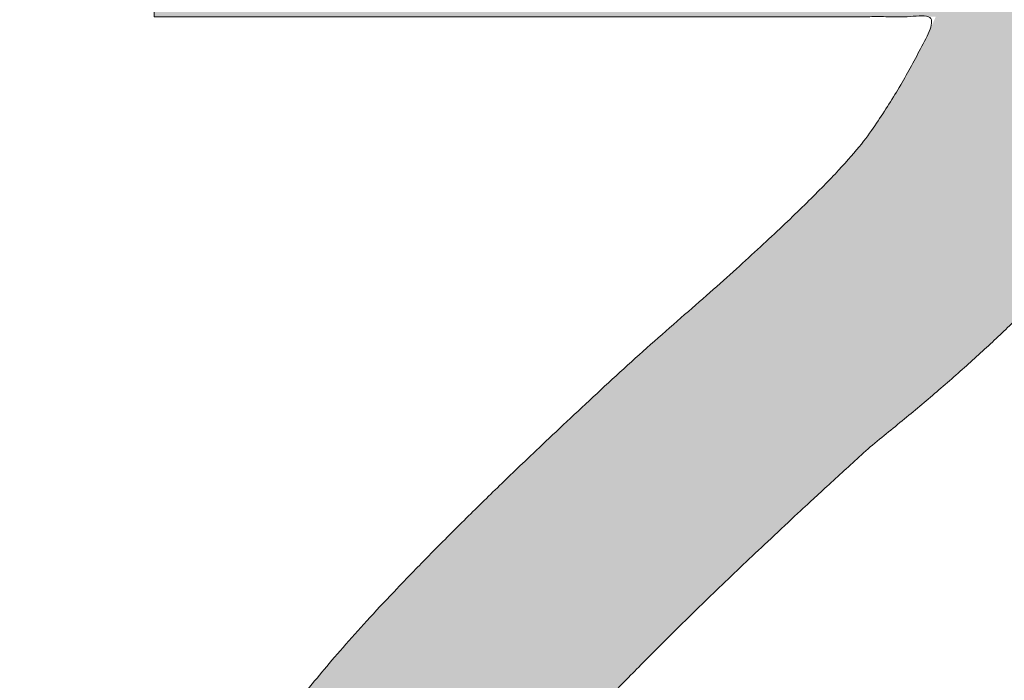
# Model space of a CAD drawing. Header units: inches. Extents: x -416 to -272, y -73 to 47.
# Tile 160 of 206: x -336.612 to -335.215, y -5.197 to -4.259. Entities that reach past the tile are written whole.
import ezdxf

# ---------------------------------------------------------------- set-up
doc = ezdxf.new("R2010")
doc.units = ezdxf.units.IN
doc.header["$LTSCALE"] = 32
doc.header["$MEASUREMENT"] = 0
doc.linetypes.add('Dash Style-1', pattern=[0.083328, 0.041656, -0.041672])
for name, color, linetype, lineweight in [('Black', 7, 'Continuous', 18), ('DashLine', 7, 'Continuous', 13), ('DashLineFill', 7, 'Dash Style-1', 13), ('Drawing', 7, 'Continuous', 18), ('Metal-DeskStructure', 7, 'Continuous', 13), ('None', 7, 'Continuous', 18), ('Plastic-BracketCover', 7, 'Continuous', 13), ('SolidLine', 7, 'Continuous', 15), ('Wood_1-H', 7, 'Continuous', 13)]:
    doc.layers.add(name, color=color, linetype=linetype, lineweight=lineweight)
pattern_1 = [(45, (0, 0), (-1.61301565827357, 1.935715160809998), []), (45, (-1.0608, 1.0608), (-0.4723460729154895, 0.4167612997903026), [])]

# ---------------------------------------------------------------- blocks, each defined once
blk = doc.blocks.new('Group-45')
at = {"layer": 'Plastic-BracketCover', "color": 7}
for points, knots in [([(1.545890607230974, 0.02645157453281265), (1.549581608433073, 0.02645157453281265), (1.553272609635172, 0.02460607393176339), (1.555118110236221, 0.01722587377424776), (1.55696180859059, 0.004307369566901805), (1.55696180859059, -0.01414763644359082), (1.555118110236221, -0.02522064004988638), (1.553272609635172, -0.03260264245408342), (1.547736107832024, -0.03629364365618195), (1.542199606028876, -0.03813914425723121), (1.489603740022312, -0.05843965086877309), (1.437007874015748, -0.07874015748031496), (1.418552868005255, -0.08612215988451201), (1.389024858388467, -0.1008843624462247), (1.366878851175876, -0.1230303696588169), (1.355805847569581, -0.1525583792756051), (1.355805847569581, -0.1922366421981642), (1.355805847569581, -0.2116143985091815), (1.450848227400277, -0.2116143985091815), (1.549581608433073, -0.2116143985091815), (1.553272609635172, -0.2153035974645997), (1.555118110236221, -0.2226855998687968), (1.55696180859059, -0.2337586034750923), (1.55696180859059, -0.2503681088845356), (1.555118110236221, -0.2614411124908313), (1.553272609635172, -0.2688231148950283), (1.549581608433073, -0.2725141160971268), (1.338274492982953, -0.2725141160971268), (1.117739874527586, -0.2725141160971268), (1.106666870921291, -0.2577501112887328), (1.106666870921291, -0.202385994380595), (1.106666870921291, -0.137794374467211), (1.10851237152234, -0.1156483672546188), (1.11035787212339, -0.1064208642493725), (1.114048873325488, -0.08058565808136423), (1.13434937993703, -0.03998464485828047), (1.163877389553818, -0.01414763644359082), (1.202631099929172, 0.0006163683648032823), (1.246923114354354, 0.0006163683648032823), (1.28383312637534, -0.01230213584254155), (1.311515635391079, -0.03444814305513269), (1.329968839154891, -0.06766715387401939), (1.337350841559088, -0.08612215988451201), (1.342887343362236, -0.07504915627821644), (1.35765134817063, -0.05659415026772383), (1.377951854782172, -0.04183014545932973), (1.405634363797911, -0.0289116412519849), (1.422243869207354, -0.02152963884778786), (1.471148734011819, -0.001229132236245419), (1.520053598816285, 0.01907137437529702), (1.532972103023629, 0.02460607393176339), (1.544045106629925, 0.02645157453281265), (1.545890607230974, 0.02645157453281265)], [0, 0, 0, 0.004017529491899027, 0.008035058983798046, 0.01205258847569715, 0.01607011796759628, 0.02008764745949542, 0.02410517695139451, 0.02812270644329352, 0.03214023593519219, 0.03214023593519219, 0.07095094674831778, 0.07095094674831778, 0.08463415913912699, 0.09831737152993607, 0.1120005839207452, 0.1256837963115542, 0.138745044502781, 0.138745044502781, 0.202806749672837, 0.2052946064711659, 0.2077824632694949, 0.2102703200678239, 0.2127581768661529, 0.2147484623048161, 0.2167387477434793, 0.2187290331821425, 0.2207193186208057, 0.3326714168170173, 0.3396374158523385, 0.3466034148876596, 0.3918815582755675, 0.4075550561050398, 0.4232285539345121, 0.4232285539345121, 0.4666960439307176, 0.5101635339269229, 0.553631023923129, 0.5970985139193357, 0.640566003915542, 0.6840334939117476, 0.7275009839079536, 0.7709684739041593, 0.7709684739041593, 0.7980418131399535, 0.8251151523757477, 0.8521884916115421, 0.8792618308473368, 0.8792618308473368, 0.958132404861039, 0.958132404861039, 0.9790662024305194, 1, 1, 1]), ([(1.232159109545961, -0.06213065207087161), (1.204476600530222, -0.06213065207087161), (1.169413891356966, -0.08612215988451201), (1.160186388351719, -0.1138028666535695), (1.15834088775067, -0.1230303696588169), (1.156495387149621, -0.1451763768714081), (1.156495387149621, -0.1867001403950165), (1.156495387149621, -0.2116143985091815), (1.2321600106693, -0.2116143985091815), (1.30782463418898, -0.2116143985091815), (1.30782463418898, -0.183009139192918), (1.30782463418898, -0.130412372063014), (1.296751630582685, -0.09719336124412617), (1.274605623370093, -0.07320365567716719), (1.246923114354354, -0.06213065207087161), (1.232159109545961, -0.06213065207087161)], [0, 0, 0, 0.1425152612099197, 0.2850305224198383, 0.2850305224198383, 0.3309930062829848, 0.3769554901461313, 0.4458992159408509, 0.4458992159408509, 0.6552813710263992, 0.6552813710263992, 0.7344389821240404, 0.8008292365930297, 0.8672194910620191, 0.9336097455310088, 1, 1, 1]), ([(1.425934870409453, -0.3398696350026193), (1.448079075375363, -0.3398696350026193), (1.483143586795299, -0.3509408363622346), (1.512671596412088, -0.3693958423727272), (1.532972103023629, -0.3970783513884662), (1.555118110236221, -0.4469059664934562), (1.555118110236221, -0.5539431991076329), (1.555118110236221, -0.6203803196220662), (1.544045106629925, -0.6351443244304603), (1.330892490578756, -0.6351443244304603), (1.117739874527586, -0.6351443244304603), (1.106666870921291, -0.6203803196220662), (1.106666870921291, -0.5622479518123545), (1.106666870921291, -0.4708965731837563), (1.123276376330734, -0.4192243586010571), (1.150958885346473, -0.3860053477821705), (1.193405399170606, -0.3675503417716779), (1.235850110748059, -0.3675503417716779), (1.265378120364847, -0.374932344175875), (1.289369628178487, -0.3896963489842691), (1.309670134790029, -0.4136878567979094), (1.315206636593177, -0.4266063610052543), (1.318897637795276, -0.4081513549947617), (1.337350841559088, -0.3767778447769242), (1.365033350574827, -0.3527863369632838), (1.403788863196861, -0.3398696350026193), (1.425934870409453, -0.3398696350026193)], [0, 0, 0, 0.03145524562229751, 0.062910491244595, 0.09436573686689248, 0.1258209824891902, 0.188731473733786, 0.2661585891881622, 0.2758371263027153, 0.2855156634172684, 0.4355309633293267, 0.4452095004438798, 0.4548880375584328, 0.5214267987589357, 0.5746587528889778, 0.6278907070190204, 0.6811226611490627, 0.7343546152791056, 0.7627468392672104, 0.7911390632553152, 0.8195312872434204, 0.8479235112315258, 0.8479235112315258, 0.8859426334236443, 0.9239617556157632, 0.9619808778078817, 1, 1, 1]), ([(1.429625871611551, -0.4026148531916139), (1.409325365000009, -0.4026148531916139), (1.379797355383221, -0.4155333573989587), (1.359496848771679, -0.4395248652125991), (1.348423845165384, -0.4764330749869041), (1.348423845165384, -0.5401028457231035), (1.348423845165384, -0.5760901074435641), (1.426856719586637, -0.5760901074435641), (1.505289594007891, -0.5760901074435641), (1.505289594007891, -0.5327208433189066), (1.505289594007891, -0.4487514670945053), (1.477607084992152, -0.4155333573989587), (1.448079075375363, -0.4026148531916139), (1.429625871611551, -0.4026148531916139)], [0, 0, 0, 0.07915587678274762, 0.1583117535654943, 0.2374676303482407, 0.3166235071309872, 0.4195261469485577, 0.4195261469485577, 0.6437985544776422, 0.6437985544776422, 0.7678094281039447, 0.8839047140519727, 0.9419523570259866, 1, 1, 1]), ([(1.226622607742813, -0.4284518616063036), (1.210013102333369, -0.4284518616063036), (1.18417789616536, -0.4376793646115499), (1.165722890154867, -0.4579798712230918), (1.156495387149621, -0.4893515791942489), (1.156495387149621, -0.5447165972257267), (1.156495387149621, -0.5760901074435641), (1.228469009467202, -0.5760901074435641), (1.300442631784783, -0.5760901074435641), (1.300442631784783, -0.5419483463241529), (1.300442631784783, -0.4856605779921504), (1.289369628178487, -0.4561343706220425), (1.269069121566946, -0.4376793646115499), (1.241386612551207, -0.4284518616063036), (1.226622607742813, -0.4284518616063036)], [0, 0, 0, 0.07449877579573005, 0.1489975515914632, 0.223496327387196, 0.2979951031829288, 0.3954165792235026, 0.3954165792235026, 0.6189101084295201, 0.6189101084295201, 0.7249275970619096, 0.7936956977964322, 0.8624637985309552, 0.9312318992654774, 1, 1, 1]), ([(1.53112660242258, -0.7109774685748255), (1.538508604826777, -0.7109774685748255), (1.552349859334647, -0.7137457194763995), (1.555118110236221, -0.7220504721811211), (1.555118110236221, -0.841083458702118), (1.555118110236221, -0.9601164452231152), (1.553272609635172, -0.9638074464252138), (1.547736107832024, -0.9674984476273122), (1.538508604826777, -0.9693439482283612), (1.525590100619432, -0.9693439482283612), (1.516362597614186, -0.9674984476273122), (1.510826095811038, -0.965652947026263), (1.50713509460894, -0.9601164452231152), (1.50713509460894, -0.9112115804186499), (1.50713509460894, -0.864152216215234), (1.337351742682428, -0.864152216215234), (1.167568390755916, -0.864152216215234), (1.193404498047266, -0.9075205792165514), (1.219240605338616, -0.9508889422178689), (1.221086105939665, -0.9564254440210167), (1.222931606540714, -0.965652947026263), (1.219240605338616, -0.9693439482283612), (1.20816760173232, -0.9711894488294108), (1.195712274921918, -0.9711894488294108), (1.186023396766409, -0.9711894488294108), (1.180486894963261, -0.9693439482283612), (1.176795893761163, -0.965652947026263), (1.174950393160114, -0.9619619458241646), (1.141731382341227, -0.9102888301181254), (1.10851237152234, -0.8586157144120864), (1.106666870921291, -0.8567702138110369), (1.106666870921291, -0.8530792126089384), (1.104821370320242, -0.8475427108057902), (1.104821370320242, -0.8304718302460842), (1.104821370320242, -0.8124781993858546), (1.10851237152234, -0.8069416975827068), (1.112203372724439, -0.8050961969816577), (1.310591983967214, -0.8050961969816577), (1.50713509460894, -0.8050961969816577), (1.50713509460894, -0.7644960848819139), (1.50713509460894, -0.7202049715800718), (1.510826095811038, -0.7165139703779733), (1.516362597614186, -0.7128229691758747), (1.525590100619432, -0.7109774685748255), (1.53112660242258, -0.7109774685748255)], [0, 0, 0, 0.002610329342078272, 0.007830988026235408, 0.01044131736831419, 0.1761946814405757, 0.1788050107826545, 0.181415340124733, 0.1840256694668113, 0.1866359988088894, 0.1885937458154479, 0.1905514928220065, 0.192509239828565, 0.1944669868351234, 0.2443885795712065, 0.2443885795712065, 0.4244984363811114, 0.4244984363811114, 0.4780496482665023, 0.4780496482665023, 0.4842405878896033, 0.4904315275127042, 0.4966224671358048, 0.5028134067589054, 0.5070707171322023, 0.5109409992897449, 0.5148112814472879, 0.5186815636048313, 0.5186815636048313, 0.5762947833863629, 0.5762947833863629, 0.5787425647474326, 0.5811903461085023, 0.5836381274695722, 0.5902471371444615, 0.5931844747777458, 0.5961218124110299, 0.5990591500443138, 0.9118813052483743, 0.9118813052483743, 0.9765012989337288, 0.9823759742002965, 0.9882506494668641, 0.9941253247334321, 1, 1, 1])]:
    blk.add_open_spline(points, degree=2, knots=knots, dxfattribs=at)
blk = doc.blocks.new('1BRPFY-Leg_Plate (2D)')
at = {"layer": 'DashLineFill', "linetype": 'Continuous', "lineweight": 13}
h = blk.add_hatch(dxfattribs=at)
h.set_pattern_fill('Steel', color=253, style=0, pattern_type=2)
h.set_pattern_definition(pattern_1)
edge = h.paths.add_edge_path()
edge.add_arc((-1.704724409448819, 1.704724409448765), 0.1259842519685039, 90, 180, ccw=False)
edge.add_line((-1.704724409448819, 1.830708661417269), (1.704724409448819, 1.830708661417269))
edge.add_arc((1.704724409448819, 1.704724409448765), 0.1259842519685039, 0, 90, ccw=False)
edge.add_line((1.830708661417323, 1.704724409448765), (1.830708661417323, -1.704724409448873))
edge.add_arc((1.704724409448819, -1.704724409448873), 0.125984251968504, -89.99999999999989, 1.1368683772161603e-13, ccw=False)
edge.add_line((1.704724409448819, -1.830708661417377), (-1.704724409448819, -1.830708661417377))
edge.add_arc((-1.704724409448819, -1.704724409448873), 0.125984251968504, 180, 269.99999999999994, ccw=False)
edge.add_line((-1.830708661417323, -1.704724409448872), (-1.830708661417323, 1.704724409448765))
at = {"layer": 'DashLineFill', "flags": 128}
blk.add_lwpolyline([(-1.830708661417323, 1.704724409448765, -0.414213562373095), (-1.704724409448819, 1.830708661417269), (1.704724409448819, 1.830708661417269, -0.414213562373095), (1.830708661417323, 1.704724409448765), (1.830708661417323, -1.704724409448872, -0.414213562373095), (1.704724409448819, -1.830708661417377), (-1.704724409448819, -1.830708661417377, -0.414213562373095), (-1.830708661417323, -1.704724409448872)], format="xyb", close=True, dxfattribs=at)
at = {"layer": 'SolidLine', "flags": 128}
blk.add_lwpolyline([(0.7086614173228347, -0.5019685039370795), (0.728920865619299, -0.5029637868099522), (0.7489852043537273, -0.5059400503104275), (0.7686612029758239, -0.5108686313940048), (0.7877593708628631, -0.5177020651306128), (0.8060957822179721, -0.5263745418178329), (0.823493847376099, -0.5368025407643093), (0.8397860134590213, -0.5488856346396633), (0.8548153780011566, -0.5625074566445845), (0.8684372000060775, -0.5775368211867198), (0.8805202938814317, -0.5938289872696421), (0.8909482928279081, -0.611227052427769), (0.8996207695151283, -0.6295634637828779), (0.9064542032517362, -0.6486616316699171), (0.9113827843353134, -0.6683376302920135), (0.9143590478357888, -0.688401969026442), (0.9153543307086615, -0.7086614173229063), (0.9143590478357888, -0.7289208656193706), (0.9113827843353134, -0.748985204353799), (0.9064542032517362, -0.7686612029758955), (0.8996207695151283, -0.7877593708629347), (0.8909482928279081, -0.8060957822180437), (0.8805202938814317, -0.8234938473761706), (0.8684372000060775, -0.8397860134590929), (0.8548153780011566, -0.8548153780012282), (0.8397860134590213, -0.8684372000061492), (0.823493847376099, -0.8805202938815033), (0.8060957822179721, -0.8909482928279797), (0.7877593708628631, -0.8996207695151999), (0.7686612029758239, -0.9064542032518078), (0.7489852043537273, -0.9113827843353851), (0.728920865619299, -0.9143590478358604), (0.7086614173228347, -0.9153543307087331), (0.6884019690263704, -0.9143590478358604), (0.668337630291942, -0.9113827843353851), (0.6486616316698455, -0.9064542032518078), (0.6295634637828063, -0.8996207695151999), (0.6112270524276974, -0.8909482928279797), (0.5938289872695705, -0.8805202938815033), (0.5775368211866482, -0.8684372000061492), (0.5625074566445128, -0.8548153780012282), (0.5488856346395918, -0.8397860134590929), (0.5368025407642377, -0.8234938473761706), (0.5263745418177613, -0.8060957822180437), (0.5177020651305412, -0.7877593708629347), (0.5108686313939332, -0.7686612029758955), (0.5059400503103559, -0.748985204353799), (0.5029637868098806, -0.7289208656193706), (0.5019685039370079, -0.7086614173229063), (0.5029637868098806, -0.688401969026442), (0.5059400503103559, -0.6683376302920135), (0.5108686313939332, -0.6486616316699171), (0.5177020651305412, -0.6295634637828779), (0.5263745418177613, -0.611227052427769), (0.5368025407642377, -0.5938289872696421), (0.5488856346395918, -0.5775368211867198), (0.5625074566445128, -0.5625074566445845), (0.5775368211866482, -0.5488856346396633), (0.5938289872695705, -0.5368025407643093), (0.6112270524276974, -0.5263745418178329), (0.6295634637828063, -0.5177020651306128), (0.6486616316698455, -0.5108686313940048), (0.668337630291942, -0.5059400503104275), (0.6884019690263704, -0.5029637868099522)], close=True, dxfattribs=at)
at = {"layer": 'Plastic-BracketCover', "color": 7}
blk.add_blockref('Group-45', (0, 0), dxfattribs=at)
blk = doc.blocks.new('1BRPX8-Util_Bkt_Lg-F (2D)')
at = {"layer": 'DashLineFill', "linetype": 'Continuous', "lineweight": 13}
h = blk.add_hatch(dxfattribs=at)
h.set_pattern_fill('Steel', color=253, style=0, pattern_type=2)
h.set_pattern_definition(pattern_1)
edge = h.paths.add_edge_path()
edge.add_line((-4.468503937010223, 7.539370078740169), (-2.421259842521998, 7.539370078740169))
edge.add_line((-2.421259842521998, 7.539370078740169), (-2.421259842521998, 7.917322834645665))
edge.add_arc((-2.303149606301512, 7.91732283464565), 0.1181102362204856, 90.0000000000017, 179.9999999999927, ccw=False)
edge.add_line((-2.303149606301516, 8.035433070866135), (2.303149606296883, 8.035433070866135))
edge.add_arc((2.30314960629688, 7.917322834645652), 0.1181102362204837, 6.423306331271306e-12, 89.99999999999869, ccw=False)
edge.add_line((2.421259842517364, 7.917322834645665), (2.421259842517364, 7.539370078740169))
edge.add_line((2.421259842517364, 7.539370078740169), (4.46850393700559, 7.539370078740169))
edge.add_line((4.46850393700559, 7.539370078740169), (4.46850393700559, 7.405511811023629))
edge.add_line((4.46850393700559, 7.405511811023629), (3.129921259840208, 7.405511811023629))
edge.add_line((3.129921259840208, 7.405511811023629), (3.129921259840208, -2.011811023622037))
edge.add_line((3.129921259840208, -2.011811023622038), (4.46850393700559, -2.011811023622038))
edge.add_line((4.46850393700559, -2.011811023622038), (4.46850393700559, -2.145669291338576))
edge.add_line((4.46850393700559, -2.145669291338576), (2.421259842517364, -2.145669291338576))
edge.add_line((2.421259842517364, -2.145669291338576), (2.421259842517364, -2.523622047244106))
edge.add_arc((2.303149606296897, -2.523622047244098), 0.1181102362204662, 269.9999999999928, 359.9999999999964, ccw=False)
edge.add_line((2.303149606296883, -2.641732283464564), (-2.303149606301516, -2.641732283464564))
edge.add_arc((-2.303149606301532, -2.523622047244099), 0.1181102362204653, 180.0000000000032, 270.0000000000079, ccw=False)
edge.add_line((-2.421259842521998, -2.523622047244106), (-2.421259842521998, -2.145669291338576))
edge.add_line((-2.421259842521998, -2.145669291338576), (-4.468503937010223, -2.145669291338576))
edge.add_line((-4.468503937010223, -2.145669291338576), (-4.468503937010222, -2.011811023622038))
edge.add_line((-4.468503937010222, -2.011811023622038), (-3.129921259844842, -2.011811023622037))
edge.add_line((-3.129921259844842, -2.011811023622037), (-3.129921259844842, 7.405511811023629))
edge.add_line((-3.129921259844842, 7.405511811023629), (-4.468503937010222, 7.405511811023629))
edge.add_line((-4.468503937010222, 7.405511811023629), (-4.468503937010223, 7.539370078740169))
at = {"layer": 'SolidLine', "flags": 128}
blk.add_lwpolyline([(0.4571237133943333, -0.3361456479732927), (0.4952337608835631, -0.3133033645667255), (0.5353992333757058, -0.2943065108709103), (0.5772333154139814, -0.2793380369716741), (0.6203331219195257, -0.2685420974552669), (0.6642835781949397, -0.2620226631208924), (0.7086614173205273, -0.2598425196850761), (0.7530392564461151, -0.2620226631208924), (0.7969897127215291, -0.2685420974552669), (0.8400895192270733, -0.2793380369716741), (0.881923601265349, -0.2943065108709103), (0.9220890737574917, -0.3133033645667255), (0.9601991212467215, -0.3361456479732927), (0.995886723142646, -0.362613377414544), (1.02880818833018, -0.3924516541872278), (1.058646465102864, -0.4253731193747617), (1.085114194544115, -0.4610607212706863), (1.107956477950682, -0.4991707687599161), (1.126953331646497, -0.5393362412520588), (1.141921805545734, -0.5811703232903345), (1.152717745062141, -0.6242701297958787), (1.159237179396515, -0.6682205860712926), (1.161417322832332, -0.7125984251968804), (1.159237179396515, -0.7569762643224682), (1.152717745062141, -0.8009267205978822), (1.141921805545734, -0.8440265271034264), (1.126953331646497, -0.8858606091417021), (1.107956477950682, -0.9260260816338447)], dxfattribs=at)
blk = doc.blocks.new('Slate-LegBrace (2D)')
at = {"layer": 'DashLineFill', "linetype": 'Continuous', "lineweight": 13}
h = blk.add_hatch(dxfattribs=at)
h.set_pattern_fill('Steel', color=253, style=0, pattern_type=2)
h.set_pattern_definition(pattern_1)
h.paths.add_polyline_path([(1.477721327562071, -0.2676096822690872), (1.477721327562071, -0.2375137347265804), (1.672015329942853, -0.2375137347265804), (1.672015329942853, -0.02575645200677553), (1.675765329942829, -0.02575645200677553), (1.675765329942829, 0.7034311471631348), (1.734820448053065, 0.762486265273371), (1.929210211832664, 0.762486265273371), (1.988265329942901, 0.7034311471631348), (1.988265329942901, -0.02575645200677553), (1.992015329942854, -0.02575645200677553), (1.992015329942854, -0.2375137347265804), (2.186309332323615, -0.2375137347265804), (2.186309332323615, -0.2676096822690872)])
h = blk.add_hatch(dxfattribs=at)
h.set_pattern_fill('Steel', color=253, style=0, pattern_type=2)
h.set_pattern_definition(pattern_1)
edge = h.paths.add_edge_path()
edge.add_line((-2.199587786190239, -0.1351515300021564), (-1.374775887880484, -0.1351515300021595))
edge.add_arc((3.774758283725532e-15, -0.01355418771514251), 1.380142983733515, 185.0545920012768, 354.9454079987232)
edge.add_line((1.374775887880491, -0.13515153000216), (2.199718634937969, -0.1351515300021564))
edge.add_arc((6.542437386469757e-05, -0.01705725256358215), 2.202821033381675, 183.0731271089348, 356.92687289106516, ccw=False)
h = blk.add_hatch(dxfattribs=at)
h.set_pattern_fill('Steel', color=253, style=0, pattern_type=2)
h.set_pattern_definition(pattern_1)
edge = h.paths.add_edge_path()
edge.add_line((2.191696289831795, -0.2375138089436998), (1.463739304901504, -0.2375137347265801))
edge.add_arc((-6.542437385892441e-05, -0.01704129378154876), 1.480314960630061, 188.5652811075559, 351.4347188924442, ccw=False)
edge.add_line((-1.463870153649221, -0.2375137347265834), (-2.191827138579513, -0.2375138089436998))
edge.add_line((-2.191827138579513, -0.2375138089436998), (-2.199718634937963, -0.1351515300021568))
edge.add_line((-2.199718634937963, -0.1351515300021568), (-1.374775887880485, -0.1351515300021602))
edge.add_arc((2.886579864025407e-15, -0.01355418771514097), 1.380142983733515, 185.0545920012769, 354.9454079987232)
edge.add_line((1.37477588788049, -0.1351515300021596), (2.199587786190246, -0.1351515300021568))
edge.add_line((2.199587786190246, -0.1351515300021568), (2.191696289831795, -0.2375138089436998))
at = {"layer": 'DashLineFill', "flags": 128}
blk.add_lwpolyline([(1.477721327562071, -0.2676096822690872), (1.477721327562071, -0.2375137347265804), (1.672015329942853, -0.2375137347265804), (1.672015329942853, -0.02575645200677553), (1.675765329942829, -0.02575645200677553), (1.675765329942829, 0.7034311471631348), (1.734820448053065, 0.762486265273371), (1.929210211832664, 0.762486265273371), (1.988265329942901, 0.7034311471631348), (1.988265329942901, -0.02575645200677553), (1.992015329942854, -0.02575645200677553), (1.992015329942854, -0.2375137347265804), (2.186309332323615, -0.2375137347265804), (2.186309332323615, -0.2676096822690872)], close=True, dxfattribs=at)
for points in [[(2.191696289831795, -0.2375138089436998), (1.463739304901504, -0.2375137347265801, -0.860662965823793), (-1.463870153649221, -0.2375137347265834), (-2.191827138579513, -0.2375138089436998), (-2.199718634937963, -0.1351515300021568), (-1.374775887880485, -0.1351515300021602, 0.9154551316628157), (1.37477588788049, -0.1351515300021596), (2.199587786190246, -0.1351515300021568)], [(-2.199587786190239, -0.1351515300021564), (-1.374775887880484, -0.1351515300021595, 0.9154551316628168), (1.374775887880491, -0.13515153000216), (2.199718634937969, -0.1351515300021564, -0.9477524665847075)]]:
    blk.add_lwpolyline(points, format="xyb", close=True, dxfattribs=at)
blk = doc.blocks.new('TLLegSleeve (2D)')
at = {"layer": 'DashLineFill', "linetype": 'Continuous', "lineweight": 13}
h = blk.add_hatch(dxfattribs=at)
h.set_pattern_fill('Steel', color=253, style=0, pattern_type=2)
h.set_pattern_definition(pattern_1)
edge = h.paths.add_edge_path()
edge.add_line((1.08267716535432, 1.402343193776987), (1.08267716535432, 2.913385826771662))
edge.add_arc((-1.707523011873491e-13, 2.913385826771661), 1.08267716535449, 4.479377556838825e-14, 180)
edge.add_line((-1.082677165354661, 2.913385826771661), (-1.08267716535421, 1.402343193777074))
edge.add_arc((-1.332267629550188e-15, 2.886579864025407e-15), 1.771653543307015, 127.6698869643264, 412.330113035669)
edge.add_line((1.08267716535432, 1.402343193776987), (1.08267716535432, 1.402343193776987))
edge = h.paths.add_edge_path()
edge.add_arc((1.665334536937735e-15, 2.91338582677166), 0.7480314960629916, 0, 180, ccw=False)
edge.add_arc((1.665334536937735e-15, 2.91338582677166), 0.7480314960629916, 180, 360, ccw=False)
edge = h.paths.add_edge_path()
edge.add_arc((-1.723066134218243e-13, 9.149983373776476e-17), 1.437007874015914, 0, 180, ccw=False)
edge.add_arc((-1.723066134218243e-13, 5.70119602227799e-16), 1.437007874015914, 180, 360, ccw=False)
at = {"layer": 'DashLine', "color": 8, "flags": 128}
blk.add_lwpolyline([(0.6327836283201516, 1.527674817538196), (0.7794749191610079, 1.458295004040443), (0.9186594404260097, 1.374871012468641), (1.048996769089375, 1.278206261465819), (1.169231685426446, 1.169231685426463), (1.278206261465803, 1.048996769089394), (1.374871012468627, 0.9186594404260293), (1.458295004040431, 0.7794749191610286), (1.527674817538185, 0.6327836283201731), (1.582342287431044, 0.4799982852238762), (1.621770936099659, 0.3225902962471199), (1.64558104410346, 0.1620755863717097), (1.653543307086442, 1.118599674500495e-14), (1.645581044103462, -0.1620755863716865), (1.621770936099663, -0.3225902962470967), (1.582342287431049, -0.4799982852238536), (1.527674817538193, -0.6327836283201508), (1.45829500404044, -0.7794749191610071), (1.374871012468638, -0.9186594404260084), (1.278206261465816, -1.048996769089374), (1.169231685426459, -1.169231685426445), (1.048996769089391, -1.278206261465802), (0.918659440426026, -1.374871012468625), (0.7794749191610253, -1.458295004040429)], dxfattribs=at)
at = {"layer": 'DashLineFill', "flags": 128}
for points in [[(1.08267716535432, 1.402343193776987), (1.08267716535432, 2.913385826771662, 0.9999999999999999), (-1.082677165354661, 2.913385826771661), (-1.08267716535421, 1.402343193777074, 2.931618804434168), (1.08267716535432, 1.402343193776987)], [(-1.437007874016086, 3.308097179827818e-16, -0.9999999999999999), (1.437007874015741, 3.308097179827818e-16, -0.9999999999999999)]]:
    blk.add_lwpolyline(points, format="xyb", close=True, dxfattribs=at)
blk = doc.blocks.new('Group-105')
at = {"layer": 'SolidLine', "flags": 128}
blk.add_lwpolyline([(61.27952755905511, -8.30708661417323, -0.414213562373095), (62.99212598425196, -6.594488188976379, -0.414213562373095), (64.70472440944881, -8.30708661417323, -0.414213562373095), (62.99212598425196, -10.01968503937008, -0.414213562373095)], format="xyb", close=True, dxfattribs=at)
at = {"layer": 'Wood_1-H', "color": 7}
for name in ['1BRPX8-Util_Bkt_Lg-F (2D)', 'TLLegSleeve (2D)', 'Slate-LegBrace (2D)', '1BRPFY-Leg_Plate (2D)']:
    blk.add_blockref(name, (62.99212598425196, -8.30708661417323), dxfattribs=at)
blk = doc.blocks.new('Group-49')
at = {"layer": 'Metal-DeskStructure', "color": 7, "flags": 128}
blk.add_lwpolyline([(0.8051100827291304, 0.3242076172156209), (0.6569804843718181, -0.1001143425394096), (0.9545622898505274, -0.1001143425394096)], close=True, dxfattribs=at)
at = {"layer": 'Metal-DeskStructure', "color": 7}
blk.add_open_spline([(1.174112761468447, -0.3918349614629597), (1.184693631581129, -0.4210075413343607), (1.168822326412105, -0.4369198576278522), (1.14501536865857, -0.439571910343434), (1.104014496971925, -0.439571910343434), (1.078886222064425, -0.4369198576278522), (1.066982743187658, -0.4329417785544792), (1.060369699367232, -0.4236595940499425), (1.057724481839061, -0.4170294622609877), (1.021353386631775, -0.3010040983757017), (0.9849822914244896, -0.1849787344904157), (0.807093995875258, -0.1849787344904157), (0.6292057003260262, -0.1849787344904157), (0.5941572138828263, -0.2996780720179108), (0.5591087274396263, -0.4143774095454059), (0.5564635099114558, -0.4210075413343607), (0.5498504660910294, -0.4302897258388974), (0.5379469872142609, -0.4369198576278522), (0.5141400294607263, -0.439571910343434), (0.477108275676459, -0.439571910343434), (0.4519787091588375, -0.4355938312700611), (0.4427204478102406, -0.4249856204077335), (0.4427204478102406, -0.4050952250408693), (0.4480108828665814, -0.3905089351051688), (0.5915119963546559, 0.0006630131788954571), (0.7350131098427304, 0.3918349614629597), (0.7376583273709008, 0.3971390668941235), (0.7469165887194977, 0.4037691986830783), (0.7627866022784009, 0.4077472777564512), (0.789238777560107, 0.4090720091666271), (0.8302396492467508, 0.4090720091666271), (0.8580131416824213, 0.4077472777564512), (0.8752070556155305, 0.4037691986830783), (0.8844653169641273, 0.3971390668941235), (0.8871105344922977, 0.3918349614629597), (1.030611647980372, 0), (1.174112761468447, -0.3918349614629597)], degree=2, knots=[0, 0, 0, 0.01595318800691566, 0.02392978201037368, 0.03190637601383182, 0.03938443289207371, 0.04686248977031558, 0.05434054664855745, 0.06181860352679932, 0.06181860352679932, 0.1891978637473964, 0.1891978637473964, 0.3755520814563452, 0.3755520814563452, 0.5011946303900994, 0.5011946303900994, 0.5086726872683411, 0.5161507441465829, 0.5236288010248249, 0.5311068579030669, 0.5385854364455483, 0.5460640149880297, 0.5535425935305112, 0.5610211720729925, 0.5610211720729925, 0.7618481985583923, 0.7618481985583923, 0.7647050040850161, 0.7675618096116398, 0.7704186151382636, 0.7732754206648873, 0.7763226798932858, 0.7793699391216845, 0.7824171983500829, 0.7854644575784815, 0.7854644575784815, 1, 1, 1], dxfattribs=at)
blk = doc.blocks.new('TL14_lower_leg (2D)')
at = {"layer": 'DashLine', "flags": 128}
blk.add_lwpolyline([(1.371317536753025, 0.1350629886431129), (1.377952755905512, 1.783045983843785e-14), (1.371317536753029, -0.1350629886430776), (1.351475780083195, -0.2688252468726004), (1.318618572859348, -0.3999985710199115), (1.27306234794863, -0.5273196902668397), (1.215245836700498, -0.6495624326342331), (1.145725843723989, -0.7655495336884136), (1.065171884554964, -0.8741639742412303), (0.9743597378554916, -0.9743597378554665), (0.8741639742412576, -1.065171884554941), (0.7655495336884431, -1.14572584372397), (0.6495624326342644, -1.215245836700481), (0.5273196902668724, -1.273062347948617), (0.3999985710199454, -1.318618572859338)], dxfattribs=at)
blk.add_lwpolyline([(0.7086614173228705, -0.547244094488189), (0.724483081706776, -0.54802136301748), (0.7401523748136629, -0.5503456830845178), (0.7555183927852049, -0.5541946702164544), (0.7704331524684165, -0.5595312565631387), (0.7847530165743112, -0.5663040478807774), (0.798340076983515, -0.574447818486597), (0.8110634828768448, -0.5838841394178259), (0.8228007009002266, -0.5945221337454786), (0.8334386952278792, -0.6062593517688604), (0.8428750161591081, -0.6189827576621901), (0.8510187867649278, -0.632569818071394), (0.8577915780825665, -0.6468896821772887), (0.8631281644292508, -0.6618044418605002), (0.8669771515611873, -0.6771704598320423), (0.8693014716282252, -0.6928397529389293), (0.8700787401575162, -0.7086614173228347), (0.8693014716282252, -0.72448308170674), (0.8669771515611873, -0.7401523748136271), (0.8631281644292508, -0.7555183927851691), (0.8577915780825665, -0.7704331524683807), (0.8510187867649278, -0.7847530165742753), (0.8428750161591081, -0.7983400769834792), (0.8334386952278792, -0.811063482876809), (0.8228007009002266, -0.8228007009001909), (0.8110634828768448, -0.8334386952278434), (0.798340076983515, -0.8428750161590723), (0.7847530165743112, -0.8510187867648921), (0.7704331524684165, -0.8577915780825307), (0.7555183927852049, -0.8631281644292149), (0.7401523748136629, -0.8669771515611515), (0.724483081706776, -0.8693014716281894), (0.7086614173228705, -0.8700787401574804), (0.6928397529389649, -0.8693014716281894), (0.6771704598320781, -0.8669771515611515), (0.6618044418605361, -0.8631281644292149), (0.6468896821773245, -0.8577915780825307), (0.6325698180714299, -0.8510187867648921), (0.618982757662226, -0.8428750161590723), (0.6062593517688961, -0.8334386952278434), (0.5945221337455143, -0.8228007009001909), (0.5838841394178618, -0.811063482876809), (0.5744478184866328, -0.7983400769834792), (0.5663040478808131, -0.7847530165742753), (0.5595312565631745, -0.7704331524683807), (0.5541946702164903, -0.7555183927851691), (0.5503456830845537, -0.7401523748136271), (0.5480213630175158, -0.72448308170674), (0.5472440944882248, -0.7086614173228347), (0.5480213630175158, -0.6928397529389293), (0.5503456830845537, -0.6771704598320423), (0.5541946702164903, -0.6618044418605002), (0.5595312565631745, -0.6468896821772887), (0.5663040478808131, -0.632569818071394), (0.5744478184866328, -0.6189827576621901), (0.5838841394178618, -0.6062593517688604), (0.5945221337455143, -0.5945221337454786), (0.6062593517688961, -0.5838841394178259), (0.618982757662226, -0.574447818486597), (0.6325698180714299, -0.5663040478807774), (0.6468896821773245, -0.5595312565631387), (0.6618044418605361, -0.5541946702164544), (0.6771704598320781, -0.5503456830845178), (0.6928397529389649, -0.54802136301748)], close=True, dxfattribs=at)
at = {"layer": 'Metal-DeskStructure', "color": 7}
blk.add_blockref('Group-49', (0, 0), dxfattribs=at)
blk = doc.blocks.new('Group-50')
at = {"layer": 'DashLineFill', "linetype": 'Continuous', "lineweight": 13}
h = blk.add_hatch(dxfattribs=at)
h.set_pattern_fill('Steel', color=253, style=0, pattern_type=2)
h.set_pattern_definition(pattern_1)
h.paths.add_polyline_path([(-2.066929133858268, 1.397637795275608), (2.066929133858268, 1.397637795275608), (2.066929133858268, 0.1377952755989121), (2.106299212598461, 0.1377952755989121), (2.106299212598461, -0.1377952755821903), (2.066929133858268, -0.1377952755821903), (2.066929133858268, -5.275590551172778), (2.106299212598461, -5.275590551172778), (2.106299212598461, -5.55118110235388), (2.066929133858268, -5.55118110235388), (2.066929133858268, -5.82677165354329), (-2.066929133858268, -5.82677165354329), (-2.066929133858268, -5.55118110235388), (-2.106299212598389, -5.55118110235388), (-2.106299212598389, -5.275590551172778), (-2.066929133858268, -5.275590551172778), (-2.066929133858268, -0.1377952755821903), (-2.106299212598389, -0.1377952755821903), (-2.106299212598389, 0.1377952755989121), (-2.066929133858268, 0.1377952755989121)])
blk = doc.blocks.new('TL14_upper_leg (2D)')
at = {"layer": 'DashLine', "flags": 128}
blk.add_lwpolyline([(1.214595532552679, 0.1196272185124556), (1.22047244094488, 7.47323834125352e-17), (1.214595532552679, -0.1196272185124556), (1.197021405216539, -0.2381023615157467), (1.167919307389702, -0.3542844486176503), (1.127569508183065, -0.467054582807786), (1.076360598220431, -0.5753267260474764), (1.01478574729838, -0.6780581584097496), (0.9434379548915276, -0.7742595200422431), (0.8630043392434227, -0.8630043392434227), (0.7742595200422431, -0.9434379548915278), (0.6780581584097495, -1.01478574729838), (0.5753267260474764, -1.076360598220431), (0.4670545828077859, -1.127569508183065)], dxfattribs=at)
at = {"layer": 'DashLine', "color": 7}
blk.add_blockref('Group-50', (0, 0), dxfattribs=at)
blk = doc.blocks.new('1BRPT9-Bracket (2D)')
at = {"layer": 'DashLineFill', "linetype": 'Continuous', "lineweight": 13}
h = blk.add_hatch(dxfattribs=at)
h.set_pattern_fill('Steel', color=253, style=0, pattern_type=2)
h.set_pattern_definition(pattern_1)
edge = h.paths.add_edge_path()
edge.add_line((-2.32206875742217, -8.74015748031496), (-2.32206875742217, 8.740157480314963))
edge.add_line((-2.32206875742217, 8.740157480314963), (1.677931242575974, 8.740157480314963))
edge.add_arc((1.677931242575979, 8.488188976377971), 0.2519685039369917, -3.979039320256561e-12, 90.0000000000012, ccw=False)
edge.add_line((1.929899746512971, 8.488188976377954), (1.929899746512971, 7.480314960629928))
edge.add_line((1.929899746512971, 7.480314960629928), (2.323600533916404, 7.461135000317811))
edge.add_line((2.323600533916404, 7.461135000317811), (2.323600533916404, -7.480314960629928))
edge.add_line((2.323600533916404, -7.480314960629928), (1.929899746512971, -7.480314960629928))
edge.add_line((1.929899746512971, -7.480314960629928), (1.929899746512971, -8.488188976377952))
edge.add_arc((1.677931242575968, -8.488188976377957), 0.2519685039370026, -90.00000000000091, 1.0800249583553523e-12, ccw=False)
edge.add_line((1.677931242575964, -8.74015748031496), (-2.32206875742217, -8.74015748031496))
h = blk.add_hatch(dxfattribs=at)
h.set_pattern_fill('Steel', color=253, style=0, pattern_type=2)
h.set_pattern_definition(pattern_1)
h.paths.add_polyline_path([(-1.337816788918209, -3.021148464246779), (-1.346499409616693, -3.020721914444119), (-1.355098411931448, -3.019446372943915), (-1.363530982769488, -3.017334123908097), (-1.371715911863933, -3.014405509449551), (-1.379574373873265, -3.010688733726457), (-1.387030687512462, -3.006219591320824), (-1.394013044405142, -3.001041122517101), (-1.400454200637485, -2.995203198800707), (-1.40629212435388, -2.988762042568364), (-1.411470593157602, -2.981779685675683), (-1.415939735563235, -2.974323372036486), (-1.419656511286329, -2.966464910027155), (-1.422585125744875, -2.95827998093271), (-1.424697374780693, -2.949847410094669), (-1.425972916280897, -2.941248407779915), (-1.426399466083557, -2.932565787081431), (-1.425972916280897, -2.923883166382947), (-1.424697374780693, -2.915284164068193), (-1.422585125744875, -2.906851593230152), (-1.419656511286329, -2.898666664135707), (-1.415939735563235, -2.890808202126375), (-1.411470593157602, -2.883351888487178), (-1.40629212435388, -2.876369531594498), (-1.400454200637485, -2.869928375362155), (-1.394013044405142, -2.864090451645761), (-1.387030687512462, -2.858911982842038), (-1.379574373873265, -2.854442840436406), (-1.371715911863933, -2.850726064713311), (-1.363530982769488, -2.847797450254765), (-1.355098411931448, -2.845685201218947), (-1.346499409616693, -2.844409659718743), (-1.337816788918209, -2.843983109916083), (-1.329134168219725, -2.844409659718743), (-1.320535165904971, -2.845685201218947), (-1.31210259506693, -2.847797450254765), (-1.303917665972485, -2.850726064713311), (-1.296059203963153, -2.854442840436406), (-1.288602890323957, -2.858911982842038), (-1.281620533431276, -2.864090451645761), (-1.275179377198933, -2.869928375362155), (-1.269341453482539, -2.876369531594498), (-1.264162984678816, -2.883351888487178), (-1.259693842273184, -2.890808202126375), (-1.255977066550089, -2.898666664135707), (-1.253048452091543, -2.906851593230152), (-1.250936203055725, -2.915284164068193), (-1.249660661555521, -2.923883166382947), (-1.249234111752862, -2.932565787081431), (-1.249660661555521, -2.941248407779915), (-1.250936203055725, -2.949847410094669), (-1.253048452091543, -2.95827998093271), (-1.255977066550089, -2.966464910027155), (-1.259693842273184, -2.974323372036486), (-1.264162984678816, -2.981779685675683), (-1.269341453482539, -2.988762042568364), (-1.275179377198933, -2.995203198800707), (-1.281620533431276, -3.001041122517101), (-1.288602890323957, -3.006219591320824), (-1.296059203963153, -3.010688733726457), (-1.303917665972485, -3.014405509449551), (-1.31210259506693, -3.017334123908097), (-1.320535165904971, -3.019446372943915), (-1.329134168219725, -3.020721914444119)])
at = {"layer": 'DashLineFill', "flags": 128}
blk.add_lwpolyline([(-1.337816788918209, -3.021148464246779), (-1.346499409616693, -3.020721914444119), (-1.355098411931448, -3.019446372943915), (-1.363530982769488, -3.017334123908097), (-1.371715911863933, -3.014405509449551), (-1.379574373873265, -3.010688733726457), (-1.387030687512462, -3.006219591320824), (-1.394013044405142, -3.001041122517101), (-1.400454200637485, -2.995203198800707), (-1.40629212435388, -2.988762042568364), (-1.411470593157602, -2.981779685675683), (-1.415939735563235, -2.974323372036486), (-1.419656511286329, -2.966464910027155), (-1.422585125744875, -2.95827998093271), (-1.424697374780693, -2.949847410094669), (-1.425972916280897, -2.941248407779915), (-1.426399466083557, -2.932565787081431), (-1.425972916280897, -2.923883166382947), (-1.424697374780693, -2.915284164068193), (-1.422585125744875, -2.906851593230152), (-1.419656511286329, -2.898666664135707), (-1.415939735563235, -2.890808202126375), (-1.411470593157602, -2.883351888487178), (-1.40629212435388, -2.876369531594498), (-1.400454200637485, -2.869928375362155), (-1.394013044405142, -2.864090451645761), (-1.387030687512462, -2.858911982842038), (-1.379574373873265, -2.854442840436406), (-1.371715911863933, -2.850726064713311), (-1.363530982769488, -2.847797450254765), (-1.355098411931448, -2.845685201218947), (-1.346499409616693, -2.844409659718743), (-1.337816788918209, -2.843983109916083), (-1.329134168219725, -2.844409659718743), (-1.320535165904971, -2.845685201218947), (-1.31210259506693, -2.847797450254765), (-1.303917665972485, -2.850726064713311), (-1.296059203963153, -2.854442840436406), (-1.288602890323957, -2.858911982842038), (-1.281620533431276, -2.864090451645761), (-1.275179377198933, -2.869928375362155), (-1.269341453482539, -2.876369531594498), (-1.264162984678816, -2.883351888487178), (-1.259693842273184, -2.890808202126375), (-1.255977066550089, -2.898666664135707), (-1.253048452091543, -2.906851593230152), (-1.250936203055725, -2.915284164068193), (-1.249660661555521, -2.923883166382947), (-1.249234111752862, -2.932565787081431), (-1.249660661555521, -2.941248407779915), (-1.250936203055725, -2.949847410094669), (-1.253048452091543, -2.95827998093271), (-1.255977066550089, -2.966464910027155), (-1.259693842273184, -2.974323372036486), (-1.264162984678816, -2.981779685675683), (-1.269341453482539, -2.988762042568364), (-1.275179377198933, -2.995203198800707), (-1.281620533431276, -3.001041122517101), (-1.288602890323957, -3.006219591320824), (-1.296059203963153, -3.010688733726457), (-1.303917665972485, -3.014405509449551), (-1.31210259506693, -3.017334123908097), (-1.320535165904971, -3.019446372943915), (-1.329134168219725, -3.020721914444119)], close=True, dxfattribs=at)
blk = doc.blocks.new('Group-73')
at = {"layer": 'Metal-DeskStructure', "linetype": 'Continuous', "lineweight": 0, "true_color": 0xff0000}
blk.add_hatch(color=1, dxfattribs=at).paths.add_polyline_path([(1.696691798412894, -0.9301181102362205), (1.696691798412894, -1.274606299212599), (0.1120461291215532, -1.274606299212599), (0.1117940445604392, -1.244883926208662), (0.1126520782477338, -1.21546436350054), (0.1146202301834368, -1.186347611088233), (0.1176985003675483, -1.15753366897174), (0.1218868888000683, -1.129022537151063), (0.1271853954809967, -1.1008142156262), (0.1335940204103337, -1.072908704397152), (0.1411127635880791, -1.045306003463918), (0.1549813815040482, -1.000302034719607), (0.1707507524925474, -0.9557186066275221), (0.1884208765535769, -0.9115557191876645), (0.2079917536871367, -0.8678133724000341), (0.2294633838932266, -0.8244915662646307), (0.2528357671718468, -0.7815903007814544), (0.2781089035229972, -0.7391095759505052), (0.3052827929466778, -0.6970493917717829), (0.3357030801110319, -0.6545855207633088), (0.3707154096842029, -0.6108937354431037), (0.4103197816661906, -0.5659740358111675), (0.4545161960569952, -0.5198264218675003), (0.5033046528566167, -0.4724508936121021), (0.556685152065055, -0.4238474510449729), (0.6146576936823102, -0.3740160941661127), (0.6772222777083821, -0.3229568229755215), (0.7737142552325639, -0.2345473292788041), (0.8618799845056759, -0.1517895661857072), (0.941719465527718, -0.07468353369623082), (1.013232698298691, -0.003229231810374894), (1.076419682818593, 0.06257333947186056), (1.131280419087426, 0.1227241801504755), (1.177814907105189, 0.17722329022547), (1.216023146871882, 0.226070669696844), (1.247940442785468, 0.2720417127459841), (1.275602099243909, 0.3179118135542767), (1.299008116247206, 0.3636809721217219), (1.318158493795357, 0.4093491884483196), (1.333053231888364, 0.4549164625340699), (1.343692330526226, 0.5003827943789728), (1.350075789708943, 0.5457481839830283), (1.352203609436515, 0.5910126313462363), (1.350445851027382, 0.633224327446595), (1.345172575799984, 0.6737371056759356), (1.33638378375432, 0.7125509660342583), (1.32407947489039, 0.7496659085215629), (1.308259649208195, 0.7850819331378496), (1.288924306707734, 0.8187990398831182), (1.266073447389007, 0.8508172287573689), (1.239707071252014, 0.8811364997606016), (1.21053162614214, 0.9087644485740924), (1.179253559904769, 0.9327086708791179), (1.1458728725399, 0.9529691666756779), (1.110389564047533, 0.9695459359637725), (1.072803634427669, 0.9824389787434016), (1.033115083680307, 0.9916482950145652), (0.9913239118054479, 0.9971738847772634), (0.9474301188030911, 0.9990157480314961), (0.9007274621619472, 0.9970140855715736), (0.8564301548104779, 0.9910090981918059), (0.814538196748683, 0.9810007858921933), (0.7750515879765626, 0.9669891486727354), (0.7379703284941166, 0.9489741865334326), (0.7032944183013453, 0.9269558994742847), (0.6710238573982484, 0.9009342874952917), (0.6411586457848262, 0.8709093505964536), (0.6142706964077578, 0.8373520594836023), (0.5909319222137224, 0.8007333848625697), (0.5711423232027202, 0.7610533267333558), (0.5549018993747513, 0.7183118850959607), (0.5422106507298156, 0.6725090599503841), (0.5330685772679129, 0.6236448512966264), (0.5274756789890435, 0.5717192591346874), (0.5254319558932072, 0.516732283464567), (0.1809437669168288, 0.5856299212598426), (0.1914063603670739, 0.6671096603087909), (0.2071842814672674, 0.7436104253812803), (0.2282775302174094, 0.8151322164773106), (0.2546861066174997, 0.8816750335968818), (0.2864100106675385, 0.943238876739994), (0.3234492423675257, 0.9998237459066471), (0.3658038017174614, 1.051429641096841), (0.4134736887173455, 1.098056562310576), (0.4659542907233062, 1.139435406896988), (0.5227409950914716, 1.175297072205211), (0.5838338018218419, 1.205641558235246), (0.6492327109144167, 1.230468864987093), (0.7189377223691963, 1.249778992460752), (0.7929488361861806, 1.263571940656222), (0.8712660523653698, 1.271847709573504), (0.9538893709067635, 1.274606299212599), (1.037496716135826, 1.271486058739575), (1.116612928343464, 1.262125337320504), (1.191238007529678, 1.246524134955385), (1.261371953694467, 1.22468245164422), (1.327014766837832, 1.196600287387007), (1.388166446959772, 1.162277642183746), (1.444826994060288, 1.121714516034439), (1.496996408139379, 1.074910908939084), (1.543800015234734, 1.023481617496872), (1.584363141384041, 0.9690414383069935), (1.618685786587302, 0.9115903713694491), (1.646767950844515, 0.8511284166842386), (1.66860963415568, 0.7876555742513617), (1.684210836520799, 0.7211718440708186), (1.69357155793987, 0.6516772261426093), (1.696691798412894, 0.5791717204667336), (1.695766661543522, 0.5418296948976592), (1.692991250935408, 0.5046222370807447), (1.688365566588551, 0.46754934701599), (1.681889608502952, 0.4306110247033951), (1.67356337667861, 0.3938072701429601), (1.663386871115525, 0.3571380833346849), (1.651360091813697, 0.3206034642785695), (1.637483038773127, 0.284203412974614), (1.621452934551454, 0.2476351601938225), (1.602967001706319, 0.2105959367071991), (1.582025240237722, 0.1730857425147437), (1.558627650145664, 0.1351045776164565), (1.532774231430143, 0.09665244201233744), (1.50446498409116, 0.05772933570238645), (1.473699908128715, 0.01833525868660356), (1.440479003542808, -0.02152978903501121), (1.403490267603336, -0.06341332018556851), (1.361421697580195, -0.108862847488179), (1.314273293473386, -0.1578783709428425), (1.262045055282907, -0.2104598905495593), (1.20473698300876, -0.2666074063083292), (1.142349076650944, -0.3263209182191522), (1.07488133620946, -0.3896004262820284), (1.002333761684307, -0.4564459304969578), (0.939382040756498, -0.5112058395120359), (0.8829399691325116, -0.5613736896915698), (0.8330075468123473, -0.6069494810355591), (0.789584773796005, -0.6479332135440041), (0.7526716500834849, -0.6843248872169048), (0.7222681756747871, -0.716124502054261), (0.6983743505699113, -0.7433320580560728), (0.6809901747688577, -0.7659475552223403), (0.6671720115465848, -0.7862922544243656), (0.6539762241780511, -0.8066874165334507), (0.6414028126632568, -0.8271330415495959), (0.6294517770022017, -0.8476291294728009), (0.6181231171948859, -0.8681756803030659), (0.6074168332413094, -0.8887726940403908), (0.5973329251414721, -0.9094201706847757), (0.5878713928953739, -0.9301181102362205)])
at = {"layer": 'Metal-DeskStructure', "color": 7}
blk.add_open_spline([(1.696691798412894, -0.9301181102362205), (1.696691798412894, -1.102362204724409), (1.696691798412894, -1.274606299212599), (0.9043689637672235, -1.274606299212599), (0.1120461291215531, -1.274606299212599), (0.1088175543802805, -1.155111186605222), (0.1411127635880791, -1.045306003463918), (0.192785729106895, -0.8644490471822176), (0.4177798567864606, -0.5296497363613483), (0.6772222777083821, -0.3229568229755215), (1.079842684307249, 0.04198461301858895), (1.352203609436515, 0.410156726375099), (1.352203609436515, 0.763257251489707), (1.127210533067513, 0.999015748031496), (0.7558087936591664, 0.999015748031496), (0.5265084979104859, 0.742802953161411), (0.5254319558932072, 0.516732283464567), (0.353187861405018, 0.5511811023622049), (0.1809437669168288, 0.5856299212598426), (0.2121634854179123, 0.9215068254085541), (0.614783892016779, 1.274606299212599), (1.297301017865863, 1.274606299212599), (1.696691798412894, 0.8752155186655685), (1.696691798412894, 0.4295344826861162), (1.57827427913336, 0.1388723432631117), (1.302683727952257, -0.1819319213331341), (1.002333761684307, -0.4564459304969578), (0.737507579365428, -0.6846696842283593), (0.6244727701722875, -0.8472254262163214), (0.5878713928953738, -0.9301181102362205), (1.142281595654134, -0.9301181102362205), (1.696691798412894, -0.9301181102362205)], degree=2, knots=[0, 0, 0, 0.02128628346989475, 0.02128628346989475, 0.1192031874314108, 0.1192031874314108, 0.1339760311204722, 0.1339760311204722, 0.1582533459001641, 0.1825306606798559, 0.1825306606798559, 0.2223012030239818, 0.2620717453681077, 0.2999486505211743, 0.3378255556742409, 0.3781971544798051, 0.4185687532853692, 0.4185687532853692, 0.4499368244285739, 0.4499368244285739, 0.5101754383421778, 0.5704140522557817, 0.6314176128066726, 0.6924211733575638, 0.7232558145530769, 0.75409045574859, 0.7849250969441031, 0.7849250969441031, 0.8114174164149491, 0.8379097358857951, 0.8379097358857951, 1, 1, 1], dxfattribs=at)
blk = doc.blocks.new('SlateLegLocator-L2')
at = {"color": 255, "linetype": 'Dash Style-1', "lineweight": 5}
blk.add_wipeout([(-2.106299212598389, 1.3779527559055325), (2.10629921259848, 1.3779527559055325), (2.10629921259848, -5.807086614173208), (-2.106299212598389, -5.807086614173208)], dxfattribs=at).dxf.layer = 'Black'
at = {"layer": 'Metal-DeskStructure', "color": 7}
blk.add_blockref('Group-73', (0, 0), dxfattribs=at)
blk = doc.blocks.new('Group-106')
at = {"layer": 'None', "color": 7, "rotation": 180}
blk.add_blockref('1BRPT9-Bracket (2D)', (62.99212598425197, -12.00787401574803), dxfattribs=at)
at = {"layer": 'None', "color": 7}
for name in ['1BRPFY-Leg_Plate (2D)', 'TL14_upper_leg (2D)', 'TL14_lower_leg (2D)']:
    blk.add_blockref(name, (62.99212598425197, -8.30708661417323), dxfattribs=at)
blk.add_blockref('SlateLegLocator-L2', (62.99212598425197, -8.30708661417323), dxfattribs=at)
blk = doc.blocks.new('Group-107')
at = {"layer": 'None'}
blk.add_blockref('Group-105', (0, 0), dxfattribs=at)
blk.add_blockref('Group-106', (0, 0), dxfattribs=at)
blk = doc.blocks.new('SL Credenza Desk (2D)-3')
at = {"layer": 'None'}
blk.add_blockref('Group-107', (0, 0), dxfattribs=at)
at = {"layer": 'Drawing', "color": 0, "flags": 1}
for tag in ['Tag', 'Catalog', 'Option1', 'Option2', 'Option3', 'Option4', 'Option5', 'Option6', 'Option7', 'Option8', 'Option9', 'Option10', 'Option11', 'Option12', 'Custom', 'FinishGroup', 'Discount', 'Item2', 'Item3', 'Item6', 'Item9', 'Item10', 'Item12', 'Item13', 'Item16', 'Item19', 'Item20', 'Item21', 'Item22', 'Item23', 'Item24', 'Item25', 'Item8', 'Item18', 'Item1', 'Item4', 'Item5', 'Item7', 'Item11', 'Item14', 'Item15', 'Item17']:
    blk.add_attdef(tag, (15.71916659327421, 1.485347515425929), '', height=0.007086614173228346, dxfattribs=at)
blk = doc.blocks.new('Group-108')
at = {"layer": 'Drawing', "rotation": 180}
blk.add_blockref('SL Credenza Desk (2D)-3', (87.72704060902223, 1.485347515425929), dxfattribs=at)
at = {"layer": 'Drawing', "color": 0, "flags": 1}
for tag in ['Tag', 'Catalog', 'Option1', 'Option2', 'Option3', 'Option4', 'Option5', 'Option6', 'Option7', 'Option8', 'Option9', 'Option10', 'Option11', 'Option12', 'Custom', 'FinishGroup', 'Discount', 'Item2', 'Item3', 'Item6', 'Item9', 'Item10', 'Item12', 'Item13', 'Item16', 'Item19', 'Item20', 'Item21', 'Item22', 'Item23', 'Item24', 'Item25', 'Item8', 'Item18', 'Item1', 'Item4', 'Item5', 'Item7', 'Item11', 'Item14', 'Item15', 'Item17']:
    blk.add_attdef(tag, (15.71916659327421, 1.485347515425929), '', height=0.007086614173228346, dxfattribs=at)

msp = doc.modelspace()

# ---------------------------------------------------------------- block references
at = {"layer": 'Drawing', "color": 7}
msp.add_blockref('Group-108', (-359.4593240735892, -14.97747349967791), dxfattribs=at)

doc.saveas('drawing.dxf')
